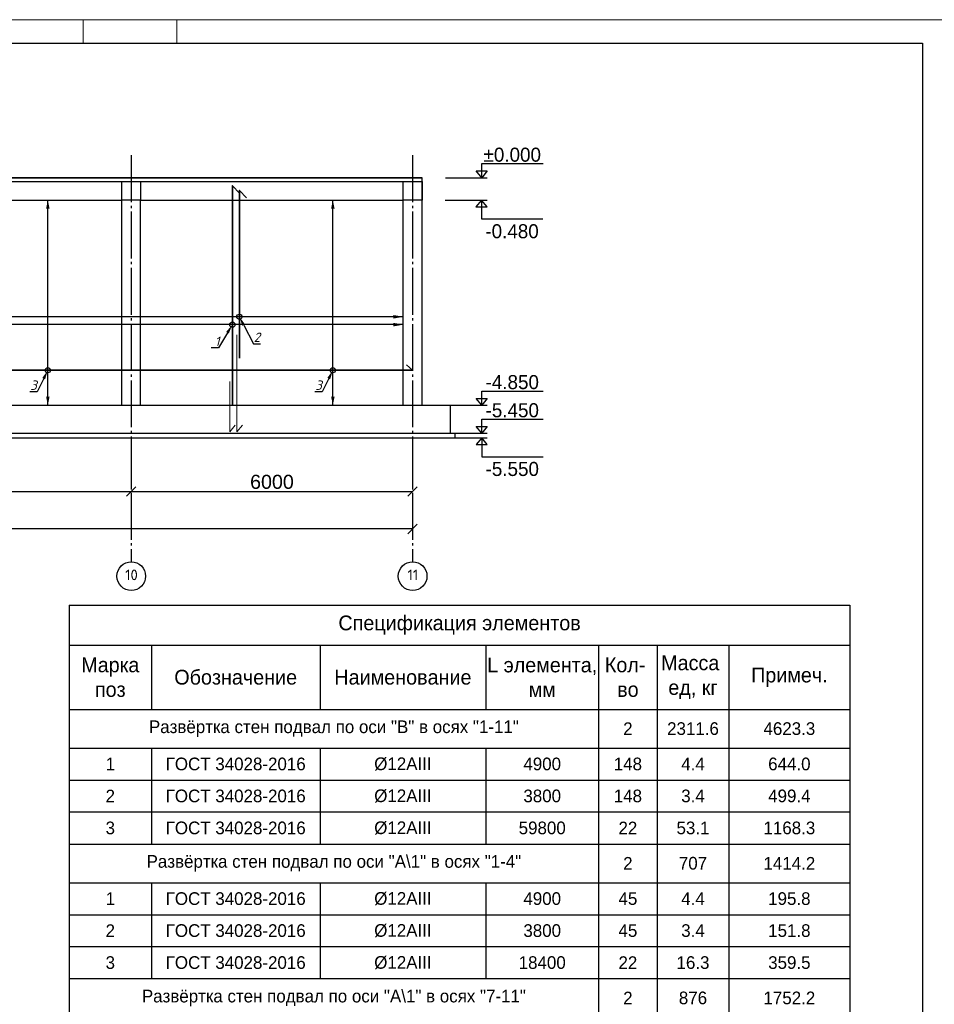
# Model space of a CAD drawing. Header units: millimetres. Extents: x -33345 to 4712671, y -3392 to 121473.
# Tile 233 of 256: x 1258639 to 1278142, y 65501 to 86501. Entities that reach past the tile are written whole.
import ezdxf
from ezdxf import colors
from ezdxf.entities.mleader import LeaderData, LeaderLine
from ezdxf.math import Vec2, Vec3

# ---------------------------------------------------------------- set-up
doc = ezdxf.new("R2010")
doc.units = ezdxf.units.MM
doc.linetypes.add('CENTER2', pattern=[28.575, 19.05, -3.175, 3.175, -3.175])
doc.linetypes.add('ГОСТ 2.303 5', pattern=[24, 20, -1.5, 1, -1.5])
doc.layers.add('00-Axes', color=1, linetype='CENTER2')
doc.layers.add('Lina', color=7, linetype='Continuous', lineweight=20)
doc.layers.add('w-Армирования', color=172, linetype='Continuous', lineweight=30)
doc.styles.add('ISOCPEUR_1.00', font='isocpeui.ttf')
doc.styles.get("Standard").update_dxf_attribs({"font": 'arial.ttf'})
doc.styles.add('X-U-RW-01$0$StyleROMANS', font='GOTHIC.TTF')
doc.styles.add('Текст1', font='isocpeui.ttf', dxfattribs={"height": 300})
doc.dimstyles.new('ISO-25$0', dxfattribs={"dimtxt": 300, "dimasz": 200, "dimexe": 100, "dimexo": 300, "dimgap": 50, "dimtad": 1, "dimdec": 0, "dimtxsty": 'Standard', "dimblk": 'OBLIQUE', "dimcen": 250, "dimadec": 0, "dimazin": 0, "dimtfac": 1, "dimtdec": 0, "dimtmove": 0, "dimatfit": 3, "dimldrblk": 'OBLIQUE', "dimfxl": 1.25, "dimarcsym": 0})

# ---------------------------------------------------------------- blocks, each defined once
blk = doc.blocks.new('awe4tD')
at = {"layer": 'Lina', "ltscale": 10}
for points in [[(-44239015, 22734378), (-44314815, 22734378), (-44314815, 22776378), (-44239015, 22776378)], [(-44257415, 22775878), (-44255415, 22775878), (-44255415, 22776378), (-44257415, 22776378)]]:
    blk.add_lwpolyline(points, close=True, dxfattribs=at)
at = {"layer": 'Lina', "lineweight": 30, "ltscale": 10}
blk.add_lwpolyline([(-44239515, 22734878), (-44312815, 22734878), (-44312815, 22775878), (-44239515, 22775878)], close=True, dxfattribs=at)
blk = doc.blocks.new('_Oblique')
at = {"color": 0, "linetype": 'ByBlock', "lineweight": -2}
blk.add_line((-0.5, -0.5), (0.5, 0.5), dxfattribs=at)
blk = doc.blocks.new('*D1674')
at = {"color": 0, "lineweight": -2, "transparency": 16777216}
for p, q in [((1255018, 76739), (1255018, 76539)), ((1261018, 76739), (1261018, 76539)), ((1255018, 76439), (1261018, 76439))]:
    blk.add_line(p, q, dxfattribs=at)
at = {"layer": 'Defpoints', "color": 0, "transparency": 16777216}
for p in [(1255018, 76439), (1261018, 76439), (1261018, 76439)]:
    blk.add_point(p, dxfattribs=at)
at = {"color": 0, "lineweight": -2, "transparency": 16777216, "xscale": 200, "yscale": 200, "zscale": 200, "rotation": 180}
blk.add_blockref('_Oblique', (1255018, 76439), dxfattribs=at)
at = {"color": 0, "lineweight": -2, "transparency": 16777216, "xscale": 200, "yscale": 200, "zscale": 200}
blk.add_blockref('_Oblique', (1261018, 76439), dxfattribs=at)
at = {"color": 0, "lineweight": 0, "transparency": 16777216, "insert": (1258018, 76643), "char_height": 300, "attachment_point": 5}
blk.add_mtext('6000', dxfattribs=at)
blk = doc.blocks.new('*D1675')
at = {"color": 0, "lineweight": -2, "transparency": 16777216}
for p, q in [((1261018, 76739), (1261018, 76539)), ((1267018, 76739), (1267018, 76539)), ((1261018, 76439), (1267018, 76439))]:
    blk.add_line(p, q, dxfattribs=at)
at = {"layer": 'Defpoints', "color": 0, "transparency": 16777216}
for p in [(1261018, 76439), (1267018, 76439), (1267018, 76439)]:
    blk.add_point(p, dxfattribs=at)
at = {"color": 0, "lineweight": -2, "transparency": 16777216, "xscale": 200, "yscale": 200, "zscale": 200, "rotation": 180}
blk.add_blockref('_Oblique', (1261018, 76439), dxfattribs=at)
at = {"color": 0, "lineweight": -2, "transparency": 16777216, "xscale": 200, "yscale": 200, "zscale": 200}
blk.add_blockref('_Oblique', (1267018, 76439), dxfattribs=at)
at = {"color": 0, "lineweight": 0, "transparency": 16777216, "insert": (1264018, 76643), "char_height": 300, "attachment_point": 5}
blk.add_mtext('6000', dxfattribs=at)
blk = doc.blocks.new('*D1676')
at = {"color": 0, "lineweight": -2, "transparency": 16777216}
for p, q in [((1207618, 75939), (1207618, 75739)), ((1267018, 75939), (1267018, 75739)), ((1267018, 75639), (1207618, 75639))]:
    blk.add_line(p, q, dxfattribs=at)
at = {"layer": 'Defpoints', "color": 0, "transparency": 16777216}
for p in [(1207618, 75639), (1207618, 75639), (1267018, 75639)]:
    blk.add_point(p, dxfattribs=at)
at = {"color": 0, "lineweight": -2, "transparency": 16777216, "xscale": 200, "yscale": 200, "zscale": 200, "rotation": 180}
blk.add_blockref('_Oblique', (1207618, 75639), dxfattribs=at)
at = {"color": 0, "lineweight": -2, "transparency": 16777216, "xscale": 200, "yscale": 200, "zscale": 200}
blk.add_blockref('_Oblique', (1267018, 75639), dxfattribs=at)
at = {"color": 0, "lineweight": 0, "transparency": 16777216, "insert": (1237318, 75843), "char_height": 300, "attachment_point": 5}
blk.add_mtext('59400', dxfattribs=at)
blk = doc.blocks.new('*T2742')
at = {"color": 0, "linetype": 'ByBlock', "lineweight": -2, "transparency": 16777216}
for p, q in [((0, 0), (16647, 0)), ((0, 0), (0, -23260)), ((16647, 0), (16647, -23260)), ((0, -855), (16647, -855)), ((1751, -855), (1751, -2223)), ((5347, -855), (5347, -2223)), ((8883, -855), (8883, -2223)), ((11286, -855), (11286, -22578)), ((12537, -855), (12537, -22578)), ((14064, -855), (14064, -22578)), ((0, -2223), (16647, -2223)), ((0, -3048), (16647, -3048)), ((1751, -3048), (1751, -5095)), ((5347, -3048), (5347, -5095)), ((8883, -3048), (8883, -5095)), ((0, -3730), (16647, -3730)), ((0, -4412), (16647, -4412)), ((0, -5095), (16647, -5095)), ((0, -5920), (16647, -5920)), ((1751, -5920), (1751, -7966)), ((5347, -5920), (5347, -7966)), ((8883, -5920), (8883, -7966)), ((0, -6602), (16647, -6602)), ((0, -7284), (16647, -7284)), ((0, -7966), (16647, -7966)), ((0, -8792), (16647, -8792)), ((1751, -8792), (1751, -10838)), ((5347, -8792), (5347, -10838)), ((8883, -8792), (8883, -10838)), ((0, -9474), (16647, -9474)), ((0, -10156), (16647, -10156)), ((0, -10838), (16647, -10838)), ((0, -11520), (16647, -11520)), ((1751, -11520), (1751, -15613)), ((5347, -11520), (5347, -15613)), ((8883, -11520), (8883, -15613)), ((0, -12202), (16647, -12202)), ((0, -12885), (16647, -12885)), ((0, -13567), (16647, -13567)), ((0, -14249), (16647, -14249)), ((0, -14931), (16647, -14931)), ((0, -15613), (16647, -15613)), ((0, -16296), (16647, -16296)), ((1751, -16296), (1751, -18342)), ((5347, -16296), (5347, -18342)), ((8883, -16296), (8883, -18342)), ((0, -16978), (16647, -16978)), ((0, -17660), (16647, -17660)), ((0, -18342), (16647, -18342)), ((0, -19024), (16647, -19024)), ((1751, -19024), (1751, -21071)), ((5347, -19024), (5347, -21071)), ((8883, -19024), (8883, -21071)), ((0, -19706), (16647, -19706)), ((0, -20389), (16647, -20389)), ((0, -21071), (16647, -21071)), ((0, -21896), (16647, -21896)), ((1751, -21896), (1751, -22578)), ((5347, -21896), (5347, -22578)), ((8883, -21896), (8883, -22578)), ((0, -22578), (16647, -22578)), ((0, -23260), (16647, -23260))]:
    blk.add_line(p, q, dxfattribs=at)
at = {"color": 0, "lineweight": 25, "transparency": 16777216, "attachment_point": 5, "style": 'X-U-RW-01$0$StyleROMANS'}
for s, insert, char_height, width in [('Спецификация элементов', (8323, -427), 315, 16643.92), ('L элемента, мм', (10085, -1539), 315, 2400.54), ('Марка поз', (875, -1539), 315, 1747.58), ('Кол-  во', (11912, -1539), 315, 1247.81), ('Масса   ед, кг', (13300, -1539), 315, 1523.44), ('Обозначение', (3549, -1539), 315, 3593.07), ('Наименование', (7115, -1539), 315, 3532.99), ('Примеч.', (15355, -1539), 315, 2580.27), ('Развёртка стен подвал по оси "В" в осях "1-11"', (5643, -2635), 270, 11283.29), ('{\\C230;2}', (11912, -2635), 270, 1247.81), ('{\\C230;2311.6}', (13300, -2635), 270, 1523.44), ('{\\C230;4623.3}', (15355, -2635), 270, 2580.27), ('{\\C5;1}', (875, -3389), 270, 1747.58), ('{\\C5;ГОСТ 34028-2016}', (3549, -3389), 270, 3593.07), ('{\\C5;%%C12АIII}', (7115, -3389), 270, 3532.99), ('{\\C5;4900}', (10085, -3389), 270, 2400.54), ('{\\C5;148}', (11912, -3389), 270, 1247.81), ('{\\C5;4.4}', (13300, -3389), 270, 1523.44), ('{\\C5;644.0}', (15355, -3389), 270, 2580.27), ('{\\C5;2}', (875, -4071), 270, 1747.58), ('{\\C5;ГОСТ 34028-2016}', (3549, -4071), 270, 3593.07), ('{\\C5;%%C12АIII}', (7115, -4071), 270, 3532.99), ('{\\C5;3800}', (10085, -4071), 270, 2400.54), ('{\\C5;148}', (11912, -4071), 270, 1247.81), ('{\\C5;3.4}', (13300, -4071), 270, 1523.44), ('{\\C5;499.4}', (15355, -4071), 270, 2580.27), ('{\\C5;3}', (875, -4753), 270, 1747.58), ('{\\C5;ГОСТ 34028-2016}', (3549, -4753), 270, 3593.07), ('{\\C5;%%C12АIII}', (7115, -4753), 270, 3532.99), ('{\\C5;59800}', (10085, -4753), 270, 2400.54), ('{\\C5;22}', (11912, -4753), 270, 1247.81), ('{\\C5;53.1}', (13300, -4753), 270, 1523.44), ('{\\C5;1168.3}', (15355, -4753), 270, 2580.27), ('Развёртка стен подвал по оси "А\\\\1" в осях "1-4"', (5643, -5507), 270, 11283.29), ('{\\C230;2}', (11912, -5507), 270, 1247.81), ('{\\C230;707}', (13300, -5507), 270, 1523.44), ('{\\C230;1414.2}', (15355, -5507), 270, 2580.27), ('{\\C5;1}', (875, -6261), 270, 1747.58), ('{\\C5;ГОСТ 34028-2016}', (3549, -6261), 270, 3593.07), ('{\\C5;%%C12АIII}', (7115, -6261), 270, 3532.99), ('{\\C5;4900}', (10085, -6261), 270, 2400.54), ('{\\C5;45}', (11912, -6261), 270, 1247.81), ('{\\C5;4.4}', (13300, -6261), 270, 1523.44), ('{\\C5;195.8}', (15355, -6261), 270, 2580.27), ('{\\C5;2}', (875, -6943), 270, 1747.58), ('{\\C5;ГОСТ 34028-2016}', (3549, -6943), 270, 3593.07), ('{\\C5;%%C12АIII}', (7115, -6943), 270, 3532.99), ('{\\C5;3800}', (10085, -6943), 270, 2400.54), ('{\\C5;45}', (11912, -6943), 270, 1247.81), ('{\\C5;3.4}', (13300, -6943), 270, 1523.44), ('{\\C5;151.8}', (15355, -6943), 270, 2580.27), ('{\\C5;3}', (875, -7625), 270, 1747.58), ('{\\C5;ГОСТ 34028-2016}', (3549, -7625), 270, 3593.07), ('{\\C5;%%C12АIII}', (7115, -7625), 270, 3532.99), ('{\\C5;18400}', (10085, -7625), 270, 2400.54), ('{\\C5;22}', (11912, -7625), 270, 1247.81), ('{\\C5;16.3}', (13300, -7625), 270, 1523.44), ('{\\C5;359.5}', (15355, -7625), 270, 2580.27), ('Развёртка стен подвал по оси "А\\\\1" в осях "7-11"', (5643, -8379), 270, 11283.29), ('{\\C230;2}', (11912, -8379), 270, 1247.81), ('{\\C230;876}', (13300, -8379), 270, 1523.44), ('{\\C230;1752.2}', (15355, -8379), 270, 2580.27), ('{\\C5;1}', (875, -9133), 270, 1747.58), ('{\\C5;ГОСТ 34028-2016}', (3549, -9133), 270, 3593.07), ('{\\C5;%%C12АIII}', (7115, -9133), 270, 3532.99), ('{\\C5;4900}', (10085, -9133), 270, 2400.54), ('{\\C5;56}', (11912, -9133), 270, 1247.81), ('{\\C5;4.4}', (13300, -9133), 270, 1523.44), ('{\\C5;243.7}', (15355, -9133), 270, 2580.27), ('{\\C5;2}', (875, -9815), 270, 1747.58), ('{\\C5;ГОСТ 34028-2016}', (3549, -9815), 270, 3593.07), ('{\\C5;%%C12АIII}', (7115, -9815), 270, 3532.99), ('{\\C5;3800}', (10085, -9815), 270, 2400.54), ('{\\C5;56}', (11912, -9815), 270, 1247.81), ('{\\C5;3.4}', (13300, -9815), 270, 1523.44), ('{\\C5;189.0}', (15355, -9815), 270, 2580.27), ('{\\C5;3', (875, -10497), 270, 1747.58), ('{\\C5;ГОСТ 34028-2016}', (3549, -10497), 270, 3593.07), ('{\\C5;%%C12АIII}', (7115, -10497), 270, 3532.99), ('{\\C5;22700}', (10085, -10497), 270, 2400.54), ('{\\C5;22}', (11912, -10497), 270, 1247.81), ('{\\C5;20.2}', (13300, -10497), 270, 1523.44), ('{\\C5;443.5}', (15355, -10497), 270, 2580.27), ('Развёртка стен подвал по оси "А" в осях "4-7"', (5643, -11179), 270, 11283.29), ('{\\C230;2}', (11912, -11179), 270, 1247.81), ('{\\C230;740}', (13300, -11179), 270, 1523.44), ('{\\C230;1480.3}', (15355, -11179), 270, 2580.27), ('{\\C5;1}', (875, -11861), 270, 1747.58), ('{\\C5;ГОСТ 34028-2016}', (3549, -11861), 270, 3593.07), ('{\\C5;%%C12АIII}', (7115, -11861), 270, 3532.99), ('{\\C5;4900}', (10085, -11861), 270, 2400.54), ('{\\C5;47}', (11912, -11861), 270, 1247.81), ('{\\C5;4.4}', (13300, -11861), 270, 1523.44), ('{\\C5;204.5}', (15355, -11861), 270, 2580.27), ('{\\C5;2}', (875, -12544), 270, 1747.58), ('{\\C5;ГОСТ 34028-2016}', (3549, -12544), 270, 3593.07), ('{\\C5;%%C12АIII}', (7115, -12544), 270, 3532.99), ('{\\C5;3800}', (10085, -12544), 270, 2400.54), ('{\\C5;47}', (11912, -12544), 270, 1247.81), ('{\\C5;3.4}', (13300, -12544), 270, 1523.44), ('{\\C5;158.6}', (15355, -12544), 270, 2580.27), ('{\\C5;3}', (875, -13226), 270, 1747.58), ('{\\C5;ГОСТ 34028-2016}', (3549, -13226), 270, 3593.07), ('{\\C5;%%C12АIII}', (7115, -13226), 270, 3532.99), ('{\\C5;19300}', (10085, -13226), 270, 2400.54), ('{\\C5;22}', (11912, -13226), 270, 1247.81), ('{\\C5;17.1}', (13300, -13226), 270, 1523.44), ('{\\C5;377.0}', (15355, -13226), 270, 2580.27), ('{\\C5;4', (875, -13908), 270, 1747.58), ('{\\C5;ГОСТ 34028-2016}', (3549, -13908), 270, 3593.07), ('{\\C5;%%C12АIII}', (7115, -13908), 270, 3532.99), ('{\\C5;2500}', (10085, -13908), 270, 2400.54), ('{\\C5;17}', (11912, -13908), 270, 1247.81), ('{\\C5;2.2}', (13300, -13908), 270, 1523.44), ('{\\C5;37.7}', (15355, -13908), 270, 2580.27), ('{\\C5;5', (875, -14590), 270, 1747.58), ('{\\C5;ГОСТ 34028-2016}', (3549, -14590), 270, 3593.07), ('{\\C5;%%C12АIII}', (7115, -14590), 270, 3532.99), ('{\\C5;1400}', (10085, -14590), 270, 2400.54), ('{\\C5;17}', (11912, -14590), 270, 1247.81), ('{\\C5;1.2}', (13300, -14590), 270, 1523.44), ('{\\C5;21.1}', (15355, -14590), 270, 2580.27), ('{\\C5;6', (875, -15272), 270, 1747.58), ('{\\C5;ГОСТ 34028-2016}', (3549, -15272), 270, 3593.07), ('{\\C5;%%C12АIII}', (7115, -15272), 270, 3532.99), ('{\\C5;7400}', (10085, -15272), 270, 2400.54), ('{\\C5;10}', (11912, -15272), 270, 1247.81), ('{\\C5;6.6}', (13300, -15272), 270, 1523.44), ('{\\C5;65.7}', (15355, -15272), 270, 2580.27), ('Развёртка стен подвал по оси "1" в осях "В-А\\\\1"', (5643, -15954), 270, 11283.29), ('{\\C230;2}', (11912, -15954), 270, 1247.81), ('{\\C230;678}', (13300, -15954), 270, 1523.44), ('{\\C230;1356.2}', (15355, -15954), 270, 2580.27), ('{\\C5;1}', (875, -16637), 270, 1747.58), ('{\\C5;ГОСТ 34028-2016}', (3549, -16637), 270, 3593.07), ('{\\C5;%%C12АIII}', (7115, -16637), 270, 3532.99), ('{\\C5;4900}', (10085, -16637), 270, 2400.54), ('{\\C5;42}', (11912, -16637), 270, 1247.81), ('{\\C5;4.4}', (13300, -16637), 270, 1523.44), ('{\\C5;182.8}', (15355, -16637), 270, 2580.27), ('{\\C5;2}', (875, -17319), 270, 1747.58), ('{\\C5;ГОСТ 34028-2016}', (3549, -17319), 270, 3593.07), ('{\\C5;%%C12АIII}', (7115, -17319), 270, 3532.99), ('{\\C5;3800}', (10085, -17319), 270, 2400.54), ('{\\C5;42}', (11912, -17319), 270, 1247.81), ('{\\C5;3.4}', (13300, -17319), 270, 1523.44), ('{\\C5;141.7}', (15355, -17319), 270, 2580.27), ('{\\C5;3', (875, -18001), 270, 1747.58), ('{\\C5;ГОСТ 34028-2016}', (3549, -18001), 270, 3593.07), ('{\\C5;%%C12АIII}', (7115, -18001), 270, 3532.99), ('{\\C5;18100}', (10085, -18001), 270, 2400.54), ('{\\C5;22}', (11912, -18001), 270, 1247.81), ('{\\C5;16.1}', (13300, -18001), 270, 1523.44), ('{\\C5;353.6}', (15355, -18001), 270, 2580.27), ('Развёртка стен подвал по оси "11" в осях "В-А\\\\1"', (5643, -18683), 270, 11283.29), ('{\\C230;2}', (11912, -18683), 270, 1247.81), ('{\\C230;678}', (13300, -18683), 270, 1523.44), ('{\\C230;1356.2}', (15355, -18683), 270, 2580.27), ('{\\C5;1}', (875, -19365), 270, 1747.58), ('{\\C5;ГОСТ 34028-2016}', (3549, -19365), 270, 3593.07), ('{\\C5;%%C12АIII}', (7115, -19365), 270, 3532.99), ('{\\C5;4900}', (10085, -19365), 270, 2400.54), ('{\\C5;42}', (11912, -19365), 270, 1247.81), ('{\\C5;4.4}', (13300, -19365), 270, 1523.44), ('{\\C5;182.8}', (15355, -19365), 270, 2580.27), ('{\\C5;2}', (875, -20047), 270, 1747.58), ('{\\C5;ГОСТ 34028-2016}', (3549, -20047), 270, 3593.07), ('{\\C5;%%C12АIII}', (7115, -20047), 270, 3532.99), ('{\\C5;3800}', (10085, -20047), 270, 2400.54), ('{\\C5;42}', (11912, -20047), 270, 1247.81), ('{\\C5;3.4}', (13300, -20047), 270, 1523.44), ('{\\C5;141.7}', (15355, -20047), 270, 2580.27), ('{\\C5;3', (875, -20730), 270, 1747.58), ('{\\C5;ГОСТ 34028-2016}', (3549, -20730), 270, 3593.07), ('{\\C5;%%C12АIII}', (7115, -20730), 270, 3532.99), ('{\\C5;18100}', (10085, -20730), 270, 2400.54), ('{\\C5;22}', (11912, -20730), 270, 1247.81), ('{\\C5;16.1}', (13300, -20730), 270, 1523.44), ('{\\C5;353.6}', (15355, -20730), 270, 2580.27), ('{\\C230;Отдельный стержен (Скоба)}', (5643, -21483), 270, 11283.29), ('{\\C230;1}', (11912, -21483), 270, 1247.81), ('{\\C230;1798}', (13300, -21483), 270, 1523.44), ('{\\C230;1798.3}', (15355, -21483), 270, 2580.27), ('{\\C5;1}', (875, -22237), 270, 1747.58), ('{\\C5;ГОСТ 34028-2016}', (3549, -22237), 270, 3593.07), ('{\\C5;%%C6АI}', (7115, -22237), 270, 3532.99), ('{\\C5;550}', (10085, -22237), 270, 2400.54), ('{\\C5;3682}', (11912, -22237), 270, 1247.81), ('{\\C5;0.5}', (13300, -22237), 270, 1523.44), ('{\\C5;1798.3}', (15355, -22237), 270, 2580.27), ('{\\H1.027x;\\C5;Бетон\\H0.9737x; кл.В25              241.2 м³}', (8323, -22919), 270, 16643.92)]:
    blk.add_mtext(s, dxfattribs=dict(at, insert=insert, char_height=char_height, width=width))

msp = doc.modelspace()

# ---------------------------------------------------------------- linework, layer by layer
at = {"color": 177, "lineweight": 30, "true_color": 0x293189}
for p, q in [((1207418.039, 83131.157), (1267218.039, 83131.157)), ((1267218.039, 78281.157), (1267218.039, 83131.157)), ((1255218.039, 82651.157), (1260818.039, 82651.157)), ((1260818.039, 78281.157), (1260818.039, 82651.157)), ((1261218.039, 78281.157), (1261218.039, 82651.157)), ((1261218.039, 82651.157), (1266818.039, 82651.157)), ((1266818.039, 78281.157), (1266818.039, 82651.157)), ((1206818.039, 78281.157), (1267818.039, 78281.157)), ((1267818.039, 78281.157), (1267818.039, 77681.157)), ((1206718.039, 77681.157), (1267918.039, 77681.157)), ((1206718.039, 77581.157), (1267918.039, 77581.157)), ((1267918.039, 77681.157), (1267918.039, 77581.157))]:
    msp.add_line(p, q, dxfattribs=at)
at = {"linetype": 'Continuous', "ltscale": 3}
for p, q in [((1259239.037, 78281.157), (1259239.037, 82651.157)), ((1265316.827, 78281.157), (1265316.827, 82651.157)), ((1266818.039, 80164.579), (1207818.039, 80164.579)), ((1266818.039, 79997.151), (1207818.039, 79997.151))]:
    msp.add_line(p, q, dxfattribs=at)
at = {"color": 1, "ltscale": 4}
for points in [[(1268491.264, 83131.157), (1268373.306, 83274.727), (1268609.221, 83274.727), (1268491.264, 83131.157), (1268491.264, 83431.157), (1269800.957, 83431.157)], [(1267717.059, 83131.157), (1268609.221, 83131.157)], [(1267712.491, 82651.157), (1268604.652, 82651.157)], [(1268486.695, 82651.157), (1268368.737, 82507.588), (1268604.652, 82507.588), (1268486.695, 82651.157), (1268486.695, 82251.157), (1269796.388, 82251.157)], [(1268491.264, 78281.157), (1268373.306, 78424.727), (1268609.221, 78424.727), (1268491.264, 78281.157), (1268491.264, 78581.157), (1269800.957, 78581.157)], [(1267717.059, 78281.157), (1268609.221, 78281.157)], [(1268491.264, 77681.157), (1268373.306, 77824.727), (1268609.221, 77824.727), (1268491.264, 77681.157), (1268491.264, 77981.157), (1269800.957, 77981.157)], [(1267717.059, 77681.157), (1268609.221, 77681.157)], [(1267717.059, 77581.157), (1268609.221, 77581.157)], [(1268491.264, 77581.157), (1268373.306, 77437.588), (1268609.221, 77437.588), (1268491.264, 77581.157), (1268491.264, 77181.157), (1269800.957, 77181.157)]]:
    msp.add_lwpolyline(points, dxfattribs=at)
at = {"color": 152, "lineweight": 30}
msp.add_lwpolyline([(1207418.039, 83051.157), (1267218.039, 83051.157), (1267218.039, 83131.157), (1207418.039, 83131.157)], close=True, dxfattribs=at)
at = {"color": 6, "lineweight": 30, "ltscale": 10}
for points in [[(1260818.039, 83051.157), (1261218.039, 83051.157), (1261218.039, 82651.157), (1260818.039, 82651.157)], [(1266818.039, 83051.157), (1267218.039, 83051.157), (1267218.039, 82651.157), (1266818.039, 82651.157)]]:
    msp.add_lwpolyline(points, close=True, dxfattribs=at)
at = {"linetype": 'Continuous', "ltscale": 3}
for centre in [(1263324.449, 80164.579), (1263173.905, 79997.151), (1259239.037, 79024.971), (1265316.827, 79024.971)]:
    msp.add_circle(centre, 56.25, dxfattribs=at)
for points in [[(1259239.037, 82651.157), (1259201.328, 82468.972), (1259276.745, 82468.972)], [(1265316.827, 82651.157), (1265279.119, 82468.972), (1265354.536, 82468.972)], [(1266818.039, 80164.579), (1266607.757, 80126.871), (1266607.757, 80202.288)], [(1266818.039, 79997.151), (1266607.757, 79959.442), (1266607.757, 80034.859)], [(1259239.037, 78281.157), (1259201.328, 78463.343), (1259276.745, 78463.343)], [(1265316.827, 78281.157), (1265279.119, 78463.343), (1265354.536, 78463.343)]]:
    msp.add_solid(points, dxfattribs=at)
at = {"layer": '00-Axes', "color": 251, "linetype": 'ГОСТ 2.303 5', "ltscale": 50, "true_color": 0x636466}
for points in [[(1261018.039, 83609.279), (1261018.039, 74939.438)], [(1267018.039, 83609.279), (1267018.039, 74939.438)]]:
    msp.add_lwpolyline(points, dxfattribs=at)
at = {"layer": '00-Axes', "color": 219, "linetype": 'ByBlock', "ltscale": 100, "true_color": 0x642165}
for centre in [(1261018.039, 74633.478), (1267018.039, 74633.478)]:
    msp.add_circle(centre, 305.96, dxfattribs=at)
at = {"layer": 'w-Армирования', "color": 0, "lineweight": 35, "ltscale": 100}
for points in [[(1263173.905, 78281.157), (1263173.905, 82959.975), (1263326.683, 82801.675)], [(1263324.449, 79281.157), (1263324.449, 82859.975), (1263477.226, 82701.675)], [(1266884.283, 79138.822), (1267018.039, 79024.852), (1207618.039, 79024.408), (1207764.246, 79139.787)]]:
    msp.add_lwpolyline(points, dxfattribs=at)
at = {"layer": 'w-Армирования', "lineweight": 0, "ltscale": 100}
for points in [[(1263272.28, 79781.157), (1263272.28, 77708.834), (1263387.658, 77855.04)], [(1263121.737, 78781.157), (1263121.737, 77708.834), (1263237.115, 77855.04)]]:
    msp.add_lwpolyline(points, dxfattribs=at)

# ---------------------------------------------------------------- block references
for name, p in [('awe4tD', (45517406.511, -22689876.566)), ('*T2742', (1259695.95, 74015.085))]:
    msp.add_blockref(name, p)

# ---------------------------------------------------------------- texts
at = {"ltscale": 4, "char_height": 300, "attachment_point": 5, "style": 'X-U-RW-01$0$StyleROMANS'}
for s, insert in [('%%P0.000', (1269142.371, 83620.02)), ('-0.480', (1269137.802, 81987.368)), ('-4.850', (1269142.371, 78770.02)), ('-5.450', (1269142.371, 78170.02)), ('-5.550', (1269142.371, 76917.368))]:
    msp.add_mtext(s, dxfattribs=dict(at, insert=insert))
at = {"layer": '00-Axes', "color": 219, "linetype": 'ByBlock', "ltscale": 100, "true_color": 0x642165, "char_height": 226.05869, "attachment_point": 1, "style": 'ISOCPEUR_1.00'}
for s, insert in [('\\pxqc;{\\fISOCPEUR|b0|i0|c204|p34;10}', (1260636.873, 74773.283)), ('\\pxqc;{\\fISOCPEUR|b0|i0|c204|p34;11}', (1266636.873, 74773.283))]:
    msp.add_mtext_dynamic_manual_height_columns(s, width=772.47909, gutter_width=706.433, heights=[0], dxfattribs=dict(at, insert=insert))

# ---------------------------------------------------------------- dimensions: what is measured, and where the dimension line sits
at = {"color": 18, "lineweight": 0, "true_color": 0x000000}
for base, p1, p2, picture, middle in [((1261018.039, 76439.438), (1255018.039, 76439.438), (1261018.039, 76439.438), '*D1674', (1258018.039, 76642.61)), ((1267018.039, 76439.438), (1261018.039, 76439.438), (1267018.039, 76439.438), '*D1675', (1264018.039, 76642.61)), ((1207618.039, 75639.438), (1267018.039, 75639.438), (1207618.039, 75639.438), '*D1676', (1237318.039, 75842.61))]:
    dim = msp.add_linear_dim(base=base, p1=p1, p2=p2, dimstyle='ISO-25$0', dxfattribs=at)
    dim.commit()
    dim.dimension.update_dxf_attribs({"geometry": picture, "text_midpoint": middle})

# ---------------------------------------------------------------- leaders
at = {"color": 244, "lineweight": 25, "true_color": 0x991b1e}
ml = msp.add_multileader_mtext('Standard', dxfattribs=at)
ml.set_content('2', color=(153, 27, 30), style='Текст1')
ml.set_leader_properties()
ml.build(insert=Vec2(0, 0))
ml.multileader.update_dxf_attribs({"text_left_attachment_type": 6, "text_right_attachment_type": 6, "dogleg_length": 0.36, "arrow_head_size": 200})
ctx = ml.context
ctx.base_point, ctx.char_height, ctx.arrow_head_size, ctx.plane_origin = Vec3(1263622.459, 79587.255), 200, 200, Vec3(1262901.954, 79794.945)
ctx.left_attachment, ctx.right_attachment, ctx.text_align_type = 6, 6, 2
notes = []
notes.append((ctx, [(1, (1, 1, 0), (1263622.099, 79587.255), (1, 0), 0.36, [(0, [(1263324.449, 80164.579)], 0, [])])]))
ctx.mtext.insert, ctx.mtext.alignment, ctx.mtext.flow_direction = Vec3(1263766.428, 79827.255), 3, 5
ml = msp.add_multileader_mtext('Standard', dxfattribs=at)
ml.set_content('1', color=(153, 27, 30), style='Текст1')
ml.set_leader_properties()
ml.build(insert=Vec2(0, 0))
ml.multileader.update_dxf_attribs({"text_left_attachment_type": 6, "text_right_attachment_type": 6, "dogleg_length": 0.36, "arrow_head_size": 200})
ctx = ml.context
ctx.base_point, ctx.char_height, ctx.arrow_head_size, ctx.plane_origin = Vec3(1262799.319, 79504.016), 200, 200, Vec3(1263596.4, 80366.786)
ctx.left_attachment, ctx.right_attachment = 6, 6
notes.append((ctx, [(1, (1, 1, 0), (1262876.255, 79504.016), (-1, 0), 0.36, [(0, [(1263173.905, 79997.151)], 0, [])])]))
ctx.mtext.insert, ctx.mtext.flow_direction = Vec3(1262801.319, 79744.016), 5
at = {"lineweight": 25}
ml = msp.add_multileader_mtext('Standard', dxfattribs=at)
ml.set_content('3', color=256, style='Текст1')
ml.set_leader_properties()
ml.build(insert=Vec2(0, 0))
ml.multileader.update_dxf_attribs({"text_left_attachment_type": 6, "text_right_attachment_type": 6, "dogleg_length": 0.36, "arrow_head_size": 200})
ctx = ml.context
ctx.base_point, ctx.char_height, ctx.arrow_head_size, ctx.plane_origin = Vec3(1258862.219, 78565.946), 200, 200, Vec3(1259016.813, 79627.613)
ctx.left_attachment, ctx.right_attachment, ctx.text_align_type = 6, 6, 2
notes.append((ctx, [(0, (1, 1, 0), (1259008.397, 78565.946), (-1, 0), 0.36, [(0, [(1259240.831, 79024.973)], 0, [])])]))
ctx.mtext.insert, ctx.mtext.alignment, ctx.mtext.flow_direction = Vec3(1259006.037, 78805.946), 3, 5
ml = msp.add_multileader_mtext('Standard', dxfattribs=at)
ml.set_content('3', color=256, style='Текст1')
ml.set_leader_properties()
ml.build(insert=Vec2(0, 0))
ml.multileader.update_dxf_attribs({"text_left_attachment_type": 6, "text_right_attachment_type": 6, "dogleg_length": 0.36, "arrow_head_size": 200})
ctx = ml.context
ctx.base_point, ctx.char_height, ctx.arrow_head_size, ctx.plane_origin = Vec3(1264940.01, 78565.946), 200, 200, Vec3(1265094.603, 79627.613)
ctx.left_attachment, ctx.right_attachment, ctx.text_align_type = 6, 6, 2
notes.append((ctx, [(0, (1, 1, 0), (1265086.188, 78565.946), (-1, 0), 0.36, [(0, [(1265318.621, 79024.973)], 0, [])])]))
ctx.mtext.insert, ctx.mtext.alignment, ctx.mtext.flow_direction = Vec3(1265083.828, 78805.946), 3, 5
for ctx, leaders in notes:
    for number, flags, end, landing, length, lines in leaders:
        leader = LeaderData()
        leader.index, (leader.has_last_leader_line, leader.has_dogleg_vector, leader.attachment_direction) = number, flags
        leader.last_leader_point, leader.dogleg_vector, leader.dogleg_length = Vec3(end), Vec3(landing), length
        for number, points, colour, breaks in lines:
            line = LeaderLine()
            line.index, line.vertices, line.color, line.breaks = number, Vec3.list(points), colors.encode_raw_color(colour), breaks
            leader.lines.append(line)
        ctx.leaders.append(leader)

doc.saveas('drawing.dxf')
